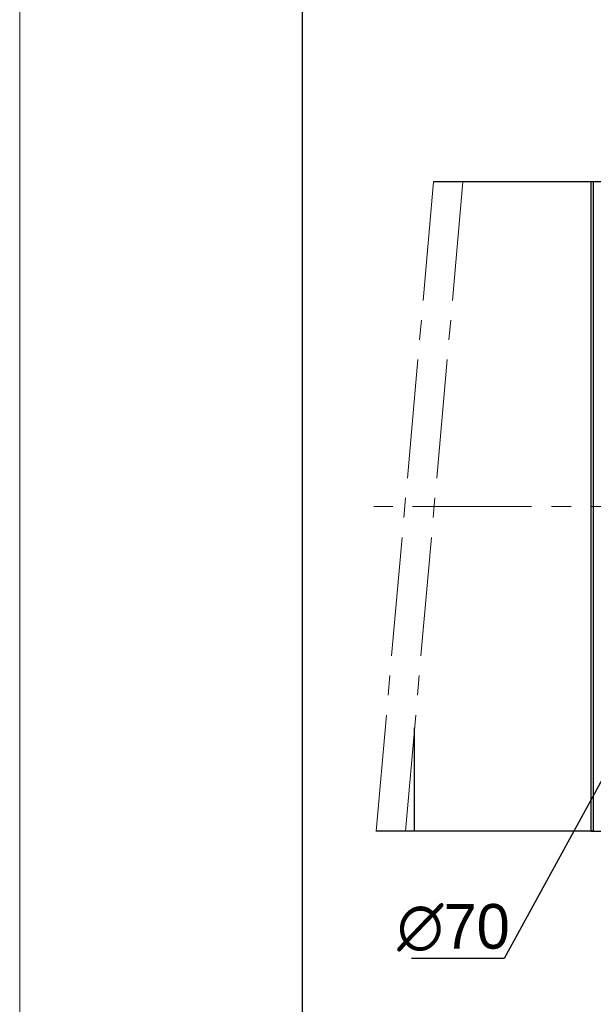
# Model space of a CAD drawing. Header units: millimetres. Extents: x 1357 to 1835, y 1050 to 1389.
# Tile 2 of 8: x 1357 to 1415, y 1191 to 1290. Entities that reach past the tile are written whole.
import ezdxf

# ---------------------------------------------------------------- set-up
doc = ezdxf.new("R2010")
doc.units = ezdxf.units.MM
doc.header["$PDSIZE"] = -5
doc.linetypes.add('点画线', pattern=[18, 12, -2, 2, -2])
doc.layers.get('Defpoints').update_dxf_attribs({"lineweight": 18})
for name, color, linetype, lineweight in [('7中心线层', 7, '点画线', 18), ('图框_外框线', 7, 'Continuous', 18), ('尺寸线层', 3, 'Continuous', 18), ('粗实线', 7, 'Continuous', 50)]:
    doc.layers.add(name, color=color, linetype=linetype, lineweight=lineweight)
doc.styles.add('工程字', font='txt')
doc.dimstyles.new('副本 ISO-25', dxfattribs={"dimtxt": 4.5, "dimasz": 2.5, "dimexe": 1.25, "dimexo": 0.625, "dimtad": 1, "dimtxsty": '工程字', "dimcen": 2.5, "dimdle": 5, "dimadec": 0, "dimazin": 0, "dimtfac": 1, "dimtmove": 0, "dimatfit": 3, "dimfxl": 1, "dimtolj": 1, "dimarcsym": 0})

# ---------------------------------------------------------------- blocks, each defined once
blk = doc.blocks.new('*D15')
at = {"layer": 'Defpoints', "color": 0, "lineweight": -2}
for p in [(1475.579, 1270.229), (1467.094, 1261.744), (1488.952, 1252.589), (1392.675, 1241.237), (1480.588, 1241.237)]:
    blk.add_point(p, dxfattribs=at)
at = {"layer": '尺寸线层', "color": 0, "lineweight": -2}
for p, q in [((1476.021, 1270.671), (1478.484, 1273.134)), ((1481.213, 1241.237), (1491.696, 1241.237))]:
    blk.add_line(p, q, dxfattribs=at)
blk.add_arc((1446.588, 1241.237), 43.858, 3.26643, 41.73357, dxfattribs=at)
for points in [[(1479.62, 1270.718), (1479.014, 1270.146), (1477.6, 1272.25)], [(1489.958, 1243.725), (1490.791, 1243.748), (1490.446, 1241.237)]]:
    blk.add_solid(points, dxfattribs=at)
at = {"layer": '尺寸线层', "color": 0, "insert": (1489.764, 1259.121), "char_height": 4.5, "attachment_point": 5, "rotation": 292.5, "style": '工程字'}
blk.add_mtext('\\A1;45%%d', dxfattribs=at)
blk = doc.blocks.new('*D16')
at = {"layer": 'Defpoints', "color": 0, "lineweight": -2}
for p in [(1392.675, 1241.237), (1480.588, 1241.237), (1467.094, 1220.731), (1484.591, 1219.296), (1475.579, 1212.246)]:
    blk.add_point(p, dxfattribs=at)
at = {"layer": '尺寸线层', "color": 0, "lineweight": -2}
for p, q in [((1481.213, 1241.237), (1491.721, 1241.237)), ((1476.021, 1211.804), (1478.502, 1209.324))]:
    blk.add_line(p, q, dxfattribs=at)
blk.add_arc((1446.588, 1241.237), 43.883, 318.26459, 356.73541, dxfattribs=at)
for points in [[(1490.816, 1238.727), (1489.983, 1238.75), (1490.471, 1241.237)], [(1479.032, 1212.311), (1479.637, 1211.739), (1477.618, 1210.208)]]:
    blk.add_solid(points, dxfattribs=at)
at = {"layer": '尺寸线层', "color": 0, "insert": (1484.474, 1225.544), "char_height": 4.5, "attachment_point": 5, "rotation": 67.5, "style": '工程字'}
blk.add_mtext('\\A1;45%%d', dxfattribs=at)

msp = doc.modelspace()

# ---------------------------------------------------------------- linework, layer by layer
at = {"layer": '7中心线层'}
for p, q in [((1398.7021, 1273.9874), (1392.8993, 1208.4874)), ((1401.6675, 1273.9874), (1395.8647, 1208.4874)), ((1480.588, 1241.2374), (1392.6745, 1241.2374))]:
    msp.add_line(p, q, dxfattribs=at)
at = {"layer": '图框_外框线', "color": 3}
msp.add_lwpolyline([(1356.9507, 1050.4341), (1835.4776, 1050.4341), (1835.4776, 1388.8211), (1356.9507, 1388.8211)], close=True, dxfattribs=at)
at = {"layer": '图框_外框线', "color": 3, "lineweight": 25}
msp.add_lwpolyline([(1385.4344, 1056.1309), (1829.7809, 1056.1309), (1829.7809, 1383.1243), (1385.4344, 1383.1243)], close=True, dxfattribs=at)
at = {"layer": '粗实线', "linetype": 'Continuous', "lineweight": 30}
for p, q in [((1414.588, 1273.9874), (1398.7021, 1273.9874)), ((1420.588, 1273.9874), (1414.588, 1273.9874)), ((1414.588, 1208.4874), (1414.588, 1273.9874)), ((1414.788, 1273.9874), (1414.588, 1273.9874)), ((1414.788, 1273.9874), (1414.788, 1208.4874)), ((1396.7884, 1208.4874), (1396.7884, 1218.9137)), ((1396.7884, 1208.4874), (1392.8855, 1208.4874)), ((1414.588, 1208.4874), (1396.7884, 1208.4874)), ((1414.588, 1208.4874), (1420.588, 1208.4874)), ((1414.788, 1208.4874), (1414.588, 1208.4874))]:
    msp.add_line(p, q, dxfattribs=at)

# ---------------------------------------------------------------- texts
at = {"layer": '尺寸线层', "insert": (1400.7145, 1198.73), "char_height": 4.5, "attachment_point": 5, "style": '工程字'}
msp.add_mtext('\\A1;∅70', dxfattribs=at)

# ---------------------------------------------------------------- dimensions: what is measured, and where the dimension line sits
at = {"layer": '尺寸线层'}
dim = msp.add_angular_dim_2l(base=(1488.9515, 1252.5887), line1=((1467.0941, 1261.7435), (1475.5794, 1270.2288)), line2=((1480.588, 1241.2374), (1392.6745, 1241.2374)), dimstyle='副本 ISO-25', override={"dimtxsty": '工程字'}, dxfattribs=at)
dim.commit()
dim.dimension.update_dxf_attribs({"geometry": '*D15', "text_midpoint": (1489.7636, 1259.1214)})
dim = msp.add_angular_dim_2l(base=(1484.5915, 1219.2961), line1=((1467.0941, 1220.7313), (1475.5794, 1212.246)), line2=((1480.588, 1241.2374), (1392.6745, 1241.2374)), dimstyle='副本 ISO-25', dxfattribs=at)
dim.commit()
dim.dimension.update_dxf_attribs({"geometry": '*D16', "text_midpoint": (1484.4741, 1225.5445)})

# ---------------------------------------------------------------- leaders
msp.add_leader([(1418.9847, 1219.7187), (1405.8176, 1195.6459), (1396.4876, 1195.6459)], dimstyle='副本 ISO-25', override={"dimgap": 0.625, "dimtad": 0}, dxfattribs=at)

doc.saveas('drawing.dxf')
